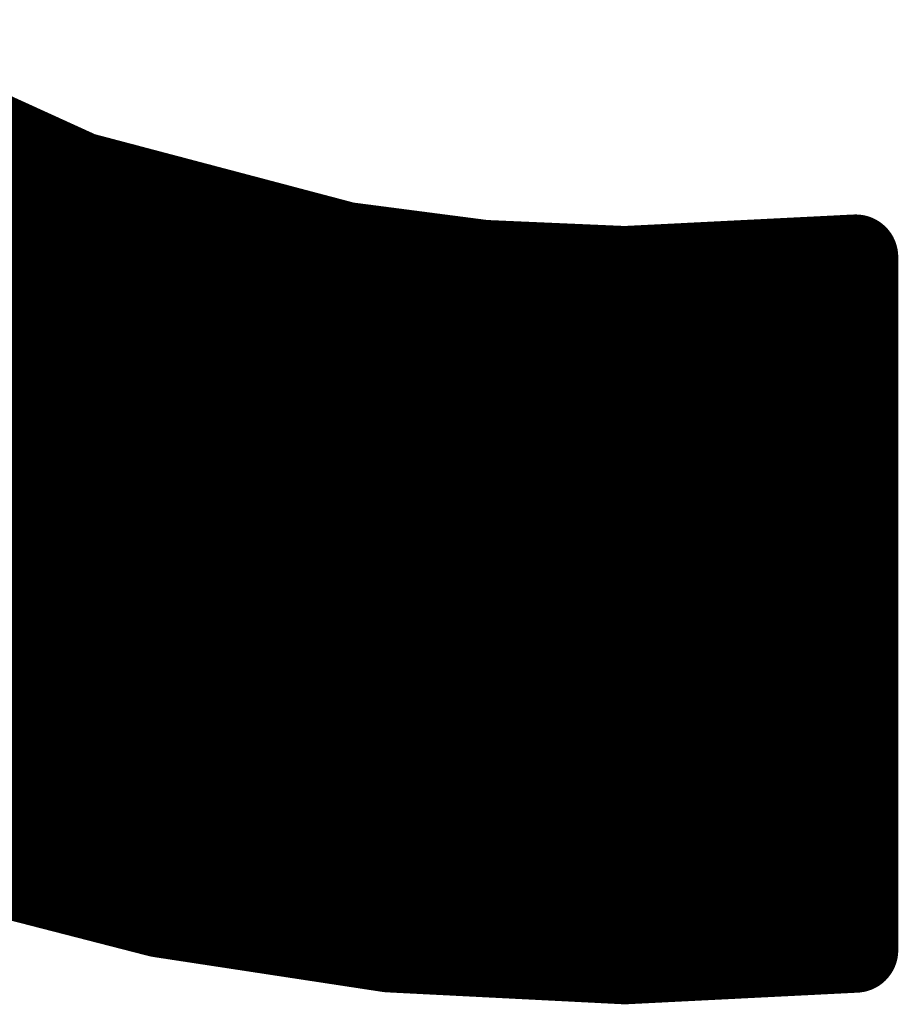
# Model space of a CAD drawing. Extents: x -14 to 157, y -7 to 92.
# Tile 18 of 129: x 59.66 to 60.69, y 28.5 to 29.65. Entities that reach past the tile are written whole.
import ezdxf

# ---------------------------------------------------------------- set-up
doc = ezdxf.new("R2010")
doc.units = 0
doc.layers.add('2D_LINE_126', color=254, linetype='CONTINUOUS')

# ---------------------------------------------------------------- blocks, each defined once
blk = doc.blocks.new('SMOOTH_0$1')
at = {"const_width": 0.05}
blk.add_lwpolyline([(-0.025, 0, 1), (0.025, 0, 1)], format="xyb", close=True, dxfattribs=at)
blk = doc.blocks.new('DRAWING_7')
at = {"layer": '2D_LINE_126', "const_width": 0.1}
for points in [[(6.3878, 1.0548), (6.6767, 0.9232)], [(5.9511, 0.3712), (6.5575, 0.9776)], [(5.9532, 0.3699), (6.5598, 0.9765)], [(5.9553, 0.3686), (6.5621, 0.9754)], [(5.9574, 0.3673), (6.5645, 0.9744)], [(5.9595, 0.366), (6.5668, 0.9733)], [(5.9616, 0.3647), (6.5691, 0.9722)], [(5.9637, 0.3635), (6.5715, 0.9712)], [(5.9659, 0.3622), (6.5738, 0.9701)], [(5.968, 0.3609), (6.5761, 0.9691)], [(5.9701, 0.3596), (6.5785, 0.968)], [(5.9722, 0.3583), (6.5808, 0.9669)], [(5.9743, 0.357), (6.5831, 0.9659)], [(5.9764, 0.3558), (6.5855, 0.9648)], [(5.9785, 0.3545), (6.5878, 0.9637)], [(5.9806, 0.3532), (6.5901, 0.9627)], [(5.9828, 0.3519), (6.5924, 0.9616)], [(5.9849, 0.3506), (6.5948, 0.9606)], [(5.987, 0.3494), (6.5971, 0.9595)], [(5.9891, 0.3481), (6.5994, 0.9584)], [(5.9912, 0.3468), (6.6018, 0.9574)], [(5.9933, 0.3455), (6.6041, 0.9563)], [(5.9954, 0.3442), (6.6064, 0.9552)], [(5.9975, 0.3429), (6.6088, 0.9542)], [(5.9996, 0.3417), (6.6111, 0.9531)], [(6.0018, 0.3404), (6.6134, 0.9521)], [(6.0039, 0.3391), (6.6158, 0.951)], [(6.006, 0.3378), (6.6181, 0.9499)], [(6.0081, 0.3365), (6.6204, 0.9489)], [(6.0102, 0.3352), (6.6228, 0.9478)], [(6.0123, 0.334), (6.6251, 0.9467)], [(6.0144, 0.3327), (6.6274, 0.9457)], [(6.0165, 0.3314), (6.6298, 0.9446)], [(6.0186, 0.3301), (6.6321, 0.9436)], [(6.0208, 0.3288), (6.6344, 0.9425)], [(6.0229, 0.3275), (6.6368, 0.9414)], [(6.0251, 0.3264), (6.6391, 0.9404)], [(6.0274, 0.3253), (6.6414, 0.9393)], [(6.0297, 0.3242), (6.6438, 0.9382)], [(6.032, 0.3231), (6.6461, 0.9372)], [(6.0342, 0.322), (6.6484, 0.9361)], [(6.0365, 0.3208), (6.6507, 0.9351)], [(6.0388, 0.3197), (6.6531, 0.934)], [(6.0411, 0.3186), (6.6554, 0.9329)], [(6.0434, 0.3175), (6.6577, 0.9319)], [(6.0457, 0.3164), (6.6601, 0.9308)], [(6.048, 0.3153), (6.6624, 0.9298)], [(6.0503, 0.3142), (6.6647, 0.9287)], [(6.0526, 0.3131), (6.6671, 0.9276)], [(6.0549, 0.312), (6.6694, 0.9266)], [(6.0572, 0.3109), (6.6717, 0.9255)], [(6.0594, 0.3098), (6.6741, 0.9244)], [(6.0617, 0.3087), (6.6764, 0.9234)], [(6.064, 0.3076), (6.679, 0.9226)], [(6.0663, 0.3065), (6.6817, 0.9219)], [(6.0686, 0.3054), (6.6844, 0.9212)], [(6.0709, 0.3043), (6.6871, 0.9205)], [(6.6767, 0.9232), (6.9876, 0.8411)], [(6.0732, 0.3032), (6.6898, 0.9198)], [(6.0755, 0.3021), (6.6925, 0.9191)], [(6.0778, 0.301), (6.6951, 0.9184)], [(6.0801, 0.2999), (6.6978, 0.9177)], [(6.0823, 0.2988), (6.7005, 0.9169)], [(6.0846, 0.2977), (6.7032, 0.9162)], [(6.0869, 0.2966), (6.7059, 0.9155)], [(6.0892, 0.2955), (6.7086, 0.9148)], [(6.0915, 0.2944), (6.7113, 0.9141)], [(6.0938, 0.2933), (6.7139, 0.9134)], [(6.0961, 0.2922), (6.7166, 0.9127)], [(6.0984, 0.2911), (6.7193, 0.912)], [(6.1007, 0.29), (6.722, 0.9113)], [(6.103, 0.2888), (6.7247, 0.9106)], [(6.1053, 0.2877), (6.7274, 0.9099)], [(6.1075, 0.2866), (6.7301, 0.9091)], [(6.1098, 0.2855), (6.7327, 0.9084)], [(6.1121, 0.2844), (6.7354, 0.9077)], [(6.1144, 0.2833), (6.7381, 0.907)], [(6.1167, 0.2822), (6.7408, 0.9063)], [(6.119, 0.2811), (6.7435, 0.9056)], [(6.1213, 0.28), (6.7462, 0.9049)], [(6.1236, 0.2789), (6.7488, 0.9042)], [(6.1259, 0.2778), (6.7515, 0.9035)], [(6.1282, 0.2767), (6.7542, 0.9028)], [(6.1305, 0.2756), (6.7569, 0.9021)], [(6.1327, 0.2745), (6.7596, 0.9013)], [(6.135, 0.2734), (6.7623, 0.9006)], [(6.1373, 0.2723), (6.765, 0.8999)], [(6.1396, 0.2712), (6.7676, 0.8992)], [(6.1419, 0.2701), (6.7703, 0.8985)], [(6.1442, 0.269), (6.773, 0.8978)], [(6.1465, 0.2679), (6.7757, 0.8971)], [(6.1488, 0.2668), (6.7784, 0.8964)], [(6.1511, 0.2657), (6.7811, 0.8957)], [(6.1534, 0.2646), (6.7838, 0.895)], [(6.1556, 0.2635), (6.7864, 0.8943)], [(6.1579, 0.2624), (6.7891, 0.8935)], [(6.1602, 0.2613), (6.7918, 0.8928)], [(6.1625, 0.2602), (6.7945, 0.8921)], [(6.1648, 0.2591), (6.7972, 0.8914)], [(6.1671, 0.258), (6.7999, 0.8907)], [(6.1694, 0.2568), (6.8025, 0.89)], [(6.1717, 0.2557), (6.8052, 0.8893)], [(6.174, 0.2546), (6.8079, 0.8886)], [(6.1763, 0.2535), (6.8106, 0.8879)], [(6.1786, 0.2524), (6.8133, 0.8872)], [(6.1808, 0.2513), (6.816, 0.8865)], [(6.1831, 0.2502), (6.8187, 0.8857)], [(6.1854, 0.2491), (6.8213, 0.885)], [(6.1877, 0.248), (6.824, 0.8843)], [(6.19, 0.2469), (6.8267, 0.8836)], [(6.1923, 0.2458), (6.8294, 0.8829)], [(6.1946, 0.2447), (6.8321, 0.8822)], [(6.1969, 0.2436), (6.8348, 0.8815)], [(6.1992, 0.2425), (6.8375, 0.8808)], [(6.2015, 0.2414), (6.8401, 0.8801)], [(6.2038, 0.2403), (6.8428, 0.8794)], [(6.206, 0.2392), (6.8455, 0.8787)], [(6.2083, 0.2381), (6.8482, 0.8779)], [(6.2106, 0.237), (6.8509, 0.8772)], [(6.2129, 0.2359), (6.8536, 0.8765)], [(6.2152, 0.2348), (6.8562, 0.8758)], [(6.2175, 0.2337), (6.8589, 0.8751)], [(6.2198, 0.2326), (6.8616, 0.8744)], [(6.2221, 0.2315), (6.8643, 0.8737)], [(6.2244, 0.2304), (6.867, 0.873)], [(6.2267, 0.2293), (6.8697, 0.8723)], [(6.2289, 0.2282), (6.8724, 0.8716)], [(6.2312, 0.2271), (6.875, 0.8709)], [(6.2335, 0.226), (6.8777, 0.8701)], [(6.2358, 0.2248), (6.8804, 0.8694)], [(6.2381, 0.2237), (6.8831, 0.8687)], [(6.2404, 0.2226), (6.8858, 0.868)], [(6.2427, 0.2215), (6.8885, 0.8673)], [(6.245, 0.2204), (6.8912, 0.8666)], [(6.2473, 0.2193), (6.8938, 0.8659)], [(6.2496, 0.2182), (6.8965, 0.8652)], [(6.2519, 0.2171), (6.8992, 0.8645)], [(6.2541, 0.216), (6.9019, 0.8638)], [(6.2564, 0.2149), (6.9046, 0.8631)], [(6.2587, 0.2138), (6.9073, 0.8623)], [(6.2611, 0.2127), (6.9099, 0.8616)], [(6.2635, 0.2118), (6.9126, 0.8609)], [(6.266, 0.2109), (6.9153, 0.8602)], [(6.2685, 0.21), (6.918, 0.8595)], [(6.271, 0.2091), (6.9207, 0.8588)], [(6.2735, 0.2082), (6.9234, 0.8581)], [(6.276, 0.2073), (6.9261, 0.8574)], [(6.2784, 0.2064), (6.9287, 0.8567)], [(6.2809, 0.2055), (6.9314, 0.856)], [(6.2834, 0.2046), (6.9341, 0.8553)], [(6.2859, 0.2037), (6.9368, 0.8545)], [(6.2884, 0.2027), (6.9395, 0.8538)], [(6.2909, 0.2018), (6.9422, 0.8531)], [(6.2934, 0.2009), (6.9448, 0.8524)], [(6.2958, 0.2), (6.9475, 0.8517)], [(6.2983, 0.1991), (6.9502, 0.851)], [(6.3008, 0.1982), (6.9529, 0.8503)], [(6.3033, 0.1973), (6.9556, 0.8496)], [(6.3058, 0.1964), (6.9583, 0.8489)], [(6.3083, 0.1955), (6.961, 0.8482)], [(6.3107, 0.1946), (6.9636, 0.8475)], [(6.3132, 0.1936), (6.9663, 0.8467)], [(6.3157, 0.1927), (6.969, 0.846)], [(6.3182, 0.1918), (6.9717, 0.8453)], [(6.3207, 0.1909), (6.9744, 0.8446)], [(6.3232, 0.19), (6.9771, 0.8439)], [(6.3257, 0.1891), (6.9798, 0.8432)], [(6.3281, 0.1882), (6.9824, 0.8425)], [(6.3306, 0.1873), (6.9851, 0.8418)], [(6.3331, 0.1864), (6.9878, 0.8411)], [(6.3356, 0.1855), (6.9908, 0.8407)], [(6.3381, 0.1846), (6.9938, 0.8403)], [(6.3406, 0.1836), (6.9968, 0.8399)], [(6.343, 0.1827), (6.9998, 0.8395)], [(6.9876, 0.8411), (7.1497, 0.82)], [(6.3455, 0.1818), (7.0028, 0.8391)], [(6.348, 0.1809), (7.0058, 0.8387)], [(6.3505, 0.18), (7.0088, 0.8383)], [(6.353, 0.1791), (7.0118, 0.838)], [(6.3555, 0.1782), (7.0148, 0.8376)], [(6.358, 0.1773), (7.0179, 0.8372)], [(6.3604, 0.1764), (7.0209, 0.8368)], [(6.3629, 0.1755), (7.0239, 0.8364)], [(6.3654, 0.1745), (7.0269, 0.836)], [(6.3679, 0.1736), (7.0299, 0.8356)], [(6.3704, 0.1727), (7.0329, 0.8352)], [(6.3729, 0.1718), (7.0359, 0.8348)], [(6.3754, 0.1709), (7.0389, 0.8344)], [(6.3778, 0.17), (7.0419, 0.834)], [(6.3803, 0.1691), (7.0449, 0.8336)], [(6.3828, 0.1682), (7.0479, 0.8333)], [(6.3853, 0.1673), (7.0509, 0.8329)], [(6.3878, 0.1664), (7.0539, 0.8325)], [(6.3903, 0.1655), (7.0569, 0.8321)], [(6.3927, 0.1645), (7.0599, 0.8317)], [(6.3952, 0.1636), (7.0629, 0.8313)], [(6.3977, 0.1627), (7.0659, 0.8309)], [(6.4002, 0.1618), (7.0689, 0.8305)], [(6.4027, 0.1609), (7.0719, 0.8301)], [(6.4052, 0.16), (7.0749, 0.8297)], [(6.4077, 0.1591), (7.0779, 0.8293)], [(6.4101, 0.1582), (7.0809, 0.8289)], [(6.4126, 0.1573), (7.0839, 0.8285)], [(6.4151, 0.1564), (7.0869, 0.8282)], [(6.4176, 0.1555), (7.0899, 0.8278)], [(6.4201, 0.1545), (7.0929, 0.8274)], [(6.4226, 0.1536), (7.0959, 0.827)], [(6.425, 0.1527), (7.0989, 0.8266)], [(6.4275, 0.1518), (7.1019, 0.8262)], [(6.43, 0.1509), (7.1049, 0.8258)], [(6.4325, 0.15), (7.1079, 0.8254)], [(6.435, 0.1491), (7.1109, 0.825)], [(6.4375, 0.1482), (7.1139, 0.8246)], [(6.44, 0.1473), (7.1169, 0.8242)], [(6.4424, 0.1464), (7.1199, 0.8238)], [(6.4449, 0.1454), (7.1229, 0.8235)], [(6.4474, 0.1445), (7.1259, 0.8231)], [(6.4499, 0.1436), (7.1289, 0.8227)], [(6.4524, 0.1427), (7.1319, 0.8223)], [(6.4549, 0.1418), (7.1349, 0.8219)], [(6.4573, 0.1409), (7.1379, 0.8215)], [(6.4598, 0.14), (7.1409, 0.8211)], [(6.4623, 0.1391), (7.1439, 0.8207)], [(6.4648, 0.1382), (7.1469, 0.8203)], [(6.4673, 0.1373), (7.15, 0.82)], [(6.4698, 0.1364), (7.1532, 0.8198)], [(6.4723, 0.1354), (7.1565, 0.8197)], [(6.4747, 0.1345), (7.1597, 0.8195)], [(6.4772, 0.1336), (7.163, 0.8194)], [(6.4797, 0.1327), (7.1662, 0.8192)], [(6.4822, 0.1318), (7.1695, 0.8191)], [(6.4847, 0.1309), (7.1727, 0.819)], [(6.4872, 0.13), (7.176, 0.8188)], [(6.4896, 0.1291), (7.1792, 0.8187)], [(6.4921, 0.1282), (7.1825, 0.8185)], [(6.4946, 0.1273), (7.1858, 0.8184)], [(6.4971, 0.1264), (7.189, 0.8183)], [(6.4996, 0.1254), (7.1923, 0.8181)], [(6.5021, 0.1245), (7.1955, 0.818)], [(6.5046, 0.1236), (7.1988, 0.8178)], [(6.507, 0.1227), (7.202, 0.8177)], [(6.5095, 0.1218), (7.2053, 0.8176)], [(6.5122, 0.1211), (7.2085, 0.8174)], [(6.5149, 0.1204), (7.2118, 0.8173)], [(6.5176, 0.1197), (7.215, 0.8171)], [(6.5203, 0.119), (7.2183, 0.817)], [(6.523, 0.1183), (7.2215, 0.8169)], [(6.5257, 0.1176), (7.2248, 0.8167)], [(6.5284, 0.1169), (7.228, 0.8166)], [(6.5311, 0.1163), (7.2313, 0.8164)], [(6.5338, 0.1156), (7.2346, 0.8163)], [(6.5365, 0.1149), (7.2378, 0.8161)], [(6.6526, 0.085), (7.3838, 0.8162)], [(6.6553, 0.0843), (7.3874, 0.8164)], [(6.658, 0.0836), (7.391, 0.8166)], [(6.6607, 0.0829), (7.3946, 0.8168)], [(6.6634, 0.0822), (7.3981, 0.817)], [(6.6661, 0.0815), (7.4017, 0.8171)], [(6.6688, 0.0808), (7.4053, 0.8173)], [(6.6715, 0.0802), (7.4089, 0.8175)], [(6.6742, 0.0795), (7.4124, 0.8177)], [(6.6769, 0.0788), (7.416, 0.8179)], [(6.6796, 0.0781), (7.4196, 0.818)], [(6.6823, 0.0774), (7.4232, 0.8182)], [(6.685, 0.0767), (7.4267, 0.8184)], [(6.6877, 0.076), (7.4303, 0.8186)], [(6.6904, 0.0753), (7.4339, 0.8187)], [(6.6931, 0.0746), (7.4374, 0.8189)], [(6.6958, 0.0739), (7.441, 0.8191)], [(6.6985, 0.0732), (7.4446, 0.8193)], [(6.7012, 0.0725), (7.4482, 0.8195)], [(6.7039, 0.0718), (7.4517, 0.8196)], [(6.7066, 0.0711), (7.4553, 0.8198)], [(6.7093, 0.0704), (7.4589, 0.82)], [(6.712, 0.0697), (7.4625, 0.8202)], [(6.7147, 0.069), (7.466, 0.8204)], [(6.7174, 0.0684), (7.4696, 0.8205)], [(6.7201, 0.0677), (7.4732, 0.8207)], [(6.7228, 0.067), (7.4768, 0.8209)], [(6.7255, 0.0663), (7.4803, 0.8211)], [(6.7282, 0.0656), (7.4839, 0.8213)], [(6.7309, 0.0649), (7.4875, 0.8214)], [(6.7336, 0.0642), (7.491, 0.8216)], [(6.7363, 0.0635), (7.4946, 0.8218)], [(6.739, 0.0628), (7.4982, 0.822)], [(6.7417, 0.0621), (7.5018, 0.8222)], [(6.7444, 0.0614), (7.5053, 0.8223)], [(6.7471, 0.0607), (7.5089, 0.8225)], [(6.7498, 0.06), (7.5125, 0.8227)], [(6.7525, 0.0593), (7.5161, 0.8229)], [(6.7552, 0.0586), (7.5196, 0.823)], [(6.7579, 0.0579), (7.5232, 0.8232)], [(6.7606, 0.0572), (7.5268, 0.8234)], [(6.7633, 0.0565), (7.5304, 0.8236)], [(6.766, 0.0559), (7.5339, 0.8238)], [(6.7687, 0.0552), (7.5375, 0.8239)], [(6.7716, 0.0547), (7.5411, 0.8241)], [(6.7746, 0.0542), (7.5446, 0.8243)], [(6.7775, 0.0538), (7.5482, 0.8245)], [(6.7805, 0.0533), (7.5518, 0.8247)], [(6.7834, 0.0529), (7.5554, 0.8248)], [(6.7863, 0.0524), (7.5589, 0.825)], [(6.7893, 0.052), (7.5625, 0.8252)], [(6.7922, 0.0515), (7.5661, 0.8254)], [(6.7952, 0.0511), (7.5697, 0.8256)], [(6.7981, 0.0506), (7.5732, 0.8257)], [(6.8011, 0.0502), (7.5768, 0.8259)], [(6.804, 0.0497), (7.5804, 0.8261)], [(6.807, 0.0493), (7.584, 0.8263)], [(6.8099, 0.0488), (7.5861, 0.8251)], [(6.8128, 0.0484), (7.5861, 0.8217)], [(6.8158, 0.0479), (7.5861, 0.8183)], [(7.1497, 0.82), (7.3152, 0.8128)], [(7.3152, 0.8128), (7.5861, 0.8264)], [(7.5861, 0.8264), (7.5861, 0.0136)], [(6.5392, 0.1142), (7.2411, 0.816)], [(6.5419, 0.1135), (7.2443, 0.8159)], [(6.5446, 0.1128), (7.2476, 0.8157)], [(6.5473, 0.1121), (7.2508, 0.8156)], [(6.55, 0.1114), (7.2541, 0.8154)], [(6.5527, 0.1107), (7.2573, 0.8153)], [(6.5554, 0.11), (7.2606, 0.8152)], [(6.5581, 0.1093), (7.2638, 0.815)], [(6.5608, 0.1086), (7.2671, 0.8149)], [(6.5635, 0.1079), (7.2703, 0.8147)], [(6.5662, 0.1072), (7.2736, 0.8146)], [(6.5689, 0.1065), (7.2768, 0.8145)], [(6.5716, 0.1058), (7.2801, 0.8143)], [(6.5743, 0.1051), (7.2834, 0.8142)], [(6.577, 0.1044), (7.2866, 0.814)], [(6.5797, 0.1038), (7.2899, 0.8139)], [(6.5824, 0.1031), (7.2931, 0.8138)], [(6.5851, 0.1024), (7.2964, 0.8136)], [(6.5878, 0.1017), (7.2996, 0.8135)], [(6.5905, 0.101), (7.3029, 0.8133)], [(6.5932, 0.1003), (7.3061, 0.8132)], [(6.5959, 0.0996), (7.3094, 0.8131)], [(6.5986, 0.0989), (7.3126, 0.8129)], [(6.6013, 0.0982), (7.316, 0.8128)], [(6.604, 0.0975), (7.3195, 0.813)], [(6.6067, 0.0968), (7.3231, 0.8132)], [(6.6094, 0.0961), (7.3267, 0.8134)], [(6.6121, 0.0954), (7.3303, 0.8136)], [(6.6148, 0.0947), (7.3338, 0.8137)], [(6.6175, 0.094), (7.3374, 0.8139)], [(6.6202, 0.0933), (7.341, 0.8141)], [(6.6229, 0.0926), (7.3445, 0.8143)], [(6.6256, 0.092), (7.3481, 0.8144)], [(6.6283, 0.0913), (7.3517, 0.8146)], [(6.631, 0.0906), (7.3553, 0.8148)], [(6.6337, 0.0899), (7.3588, 0.815)], [(6.6364, 0.0892), (7.3624, 0.8152)], [(6.6391, 0.0885), (7.366, 0.8153)], [(6.6418, 0.0878), (7.3696, 0.8155)], [(6.6445, 0.0871), (7.3731, 0.8157)], [(6.6472, 0.0864), (7.3767, 0.8159)], [(6.6499, 0.0857), (7.3803, 0.8161)], [(6.8187, 0.0475), (7.5861, 0.8149)], [(6.8217, 0.047), (7.5861, 0.8115)], [(6.8246, 0.0466), (7.5861, 0.8081)], [(6.8276, 0.0461), (7.5861, 0.8047)], [(6.8305, 0.0457), (7.5861, 0.8013)], [(6.8335, 0.0452), (7.5861, 0.7979)], [(6.8364, 0.0448), (7.5861, 0.7945)], [(6.8393, 0.0443), (7.5861, 0.7911)], [(6.8423, 0.0439), (7.5861, 0.7877)], [(6.8452, 0.0434), (7.5861, 0.7843)], [(6.8482, 0.043), (7.5861, 0.7809)], [(6.8511, 0.0425), (7.5861, 0.7775)], [(6.8541, 0.0421), (7.5861, 0.7741)], [(6.857, 0.0416), (7.5861, 0.7708)], [(6.86, 0.0412), (7.5861, 0.7674)], [(6.8629, 0.0407), (7.5861, 0.764)], [(6.8658, 0.0403), (7.5861, 0.7606)], [(6.8688, 0.0398), (7.5861, 0.7572)], [(6.8717, 0.0394), (7.5861, 0.7538)], [(6.8747, 0.0389), (7.5861, 0.7504)], [(6.8776, 0.0385), (7.5861, 0.747)], [(6.8806, 0.038), (7.5861, 0.7436)], [(6.8835, 0.0376), (7.5861, 0.7402)], [(6.8865, 0.0371), (7.5861, 0.7368)], [(6.8894, 0.0367), (7.5861, 0.7334)], [(6.8924, 0.0362), (7.5861, 0.73)], [(6.8953, 0.0358), (7.5861, 0.7266)], [(6.8982, 0.0353), (7.5861, 0.7232)], [(6.9012, 0.0349), (7.5861, 0.7198)], [(6.9041, 0.0344), (7.5861, 0.7164)], [(6.9071, 0.034), (7.5861, 0.7131)], [(6.91, 0.0335), (7.5861, 0.7097)], [(6.913, 0.0331), (7.5861, 0.7063)], [(6.9159, 0.0326), (7.5861, 0.7029)], [(6.9189, 0.0322), (7.5861, 0.6995)], [(6.9218, 0.0318), (7.5861, 0.6961)], [(6.9247, 0.0313), (7.5861, 0.6927)], [(6.9277, 0.0309), (7.5861, 0.6893)], [(6.9306, 0.0304), (7.5861, 0.6859)], [(6.9336, 0.03), (7.5861, 0.6825)], [(6.9365, 0.0295), (7.5861, 0.6791)], [(6.9395, 0.0291), (7.5861, 0.6757)], [(6.9424, 0.0286), (7.5861, 0.6723)], [(6.9454, 0.0282), (7.5861, 0.6689)], [(6.9483, 0.0277), (7.5861, 0.6655)], [(6.9512, 0.0273), (7.5861, 0.6621)], [(6.9542, 0.0268), (7.5861, 0.6587)], [(6.9571, 0.0264), (7.5861, 0.6554)], [(6.9601, 0.0259), (7.5861, 0.652)], [(6.963, 0.0255), (7.5861, 0.6486)], [(6.966, 0.025), (7.5861, 0.6452)], [(6.9689, 0.0246), (7.5861, 0.6418)], [(6.9719, 0.0241), (7.5861, 0.6384)], [(6.9748, 0.0237), (7.5861, 0.635)], [(6.9777, 0.0232), (7.5861, 0.6316)], [(6.9807, 0.0228), (7.5861, 0.6282)], [(6.9836, 0.0223), (7.5861, 0.6248)], [(6.9866, 0.0219), (7.5861, 0.6214)], [(6.9895, 0.0214), (7.5861, 0.618)], [(6.9925, 0.021), (7.5861, 0.6146)], [(6.9954, 0.0205), (7.5861, 0.6112)], [(6.9984, 0.0201), (7.5861, 0.6078)], [(7.0013, 0.0196), (7.5861, 0.6044)], [(7.0042, 0.0192), (7.5861, 0.601)], [(7.0072, 0.0187), (7.5861, 0.5977)], [(7.0101, 0.0183), (7.5861, 0.5943)], [(7.0131, 0.0178), (7.5861, 0.5909)], [(7.016, 0.0174), (7.5861, 0.5875)], [(7.019, 0.0169), (7.5861, 0.5841)], [(7.0219, 0.0165), (7.5861, 0.5807)], [(7.0249, 0.016), (7.5861, 0.5773)], [(7.0278, 0.0156), (7.5861, 0.5739)], [(7.0308, 0.0151), (7.5861, 0.5705)], [(7.0337, 0.0147), (7.5861, 0.5671)], [(7.0366, 0.0142), (7.5861, 0.5637)], [(7.0397, 0.0139), (7.5861, 0.5603)], [(7.043, 0.0137), (7.5861, 0.5569)], [(7.0462, 0.0136), (7.5861, 0.5535)], [(7.0494, 0.0134), (7.5861, 0.5501)], [(7.0526, 0.0133), (7.5861, 0.5467)], [(7.0559, 0.0131), (7.5861, 0.5433)], [(7.0591, 0.0129), (7.5861, 0.54)], [(7.0623, 0.0128), (7.5861, 0.5366)], [(7.0656, 0.0126), (7.5861, 0.5332)], [(7.0688, 0.0124), (7.5861, 0.5298)], [(7.072, 0.0123), (7.5861, 0.5264)], [(7.0753, 0.0121), (7.5861, 0.523)], [(7.0785, 0.012), (7.5861, 0.5196)], [(7.0817, 0.0118), (7.5861, 0.5162)], [(7.085, 0.0116), (7.5861, 0.5128)], [(7.0882, 0.0115), (7.5861, 0.5094)], [(7.0914, 0.0113), (7.5861, 0.506)], [(7.0946, 0.0111), (7.5861, 0.5026)], [(7.0979, 0.011), (7.5861, 0.4992)], [(7.1011, 0.0108), (7.5861, 0.4958)], [(7.1043, 0.0106), (7.5861, 0.4924)], [(7.1076, 0.0105), (7.5861, 0.489)], [(7.1108, 0.0103), (7.5861, 0.4856)], [(7.114, 0.0102), (7.5861, 0.4823)], [(7.1173, 0.01), (7.5861, 0.4789)], [(7.1205, 0.0098), (7.5861, 0.4755)], [(7.1237, 0.0097), (7.5861, 0.4721)], [(7.127, 0.0095), (7.5861, 0.4687)], [(7.1302, 0.0093), (7.5861, 0.4653)], [(7.1334, 0.0092), (7.5861, 0.4619)], [(7.1367, 0.009), (7.5861, 0.4585)], [(7.1399, 0.0089), (7.5861, 0.4551)], [(7.1431, 0.0087), (7.5861, 0.4517)], [(7.1463, 0.0085), (7.5861, 0.4483)], [(7.1496, 0.0084), (7.5861, 0.4449)], [(7.1528, 0.0082), (7.5861, 0.4415)], [(7.156, 0.008), (7.5861, 0.4381)], [(7.1593, 0.0079), (7.5861, 0.4347)], [(7.1625, 0.0077), (7.5861, 0.4313)], [(7.1657, 0.0075), (7.5861, 0.4279)], [(7.169, 0.0074), (7.5861, 0.4246)], [(7.1722, 0.0072), (7.5861, 0.4212)], [(7.1754, 0.0071), (7.5861, 0.4178)], [(7.1787, 0.0069), (7.5861, 0.4144)], [(7.1819, 0.0067), (7.5861, 0.411)], [(7.1851, 0.0066), (7.5861, 0.4076)], [(7.1883, 0.0064), (7.5861, 0.4042)], [(7.1916, 0.0062), (7.5861, 0.4008)], [(7.1948, 0.0061), (7.5861, 0.3974)], [(7.198, 0.0059), (7.5861, 0.394)], [(7.2013, 0.0058), (7.5861, 0.3906)], [(7.2045, 0.0056), (7.5861, 0.3872)], [(7.2077, 0.0054), (7.5861, 0.3838)], [(7.211, 0.0053), (7.5861, 0.3804)], [(7.2142, 0.0051), (7.5861, 0.377)], [(7.2174, 0.0049), (7.5861, 0.3736)], [(7.2207, 0.0048), (7.5861, 0.3702)], [(7.2239, 0.0046), (7.5861, 0.3669)], [(7.2271, 0.0044), (7.5861, 0.3635)], [(7.2304, 0.0043), (7.5861, 0.3601)], [(7.2336, 0.0041), (7.5861, 0.3567)], [(7.2368, 0.004), (7.5861, 0.3533)], [(7.24, 0.0038), (7.5861, 0.3499)], [(7.2433, 0.0036), (7.5861, 0.3465)], [(7.2465, 0.0035), (7.5861, 0.3431)], [(7.2497, 0.0033), (7.5861, 0.3397)], [(7.253, 0.0031), (7.5861, 0.3363)], [(7.2562, 0.003), (7.5861, 0.3329)], [(7.2594, 0.0028), (7.5861, 0.3295)], [(7.2627, 0.0027), (7.5861, 0.3261)], [(7.2659, 0.0025), (7.5861, 0.3227)], [(7.2691, 0.0023), (7.5861, 0.3193)], [(7.2724, 0.0022), (7.5861, 0.3159)], [(7.2756, 0.002), (7.5861, 0.3125)], [(7.2788, 0.0018), (7.5861, 0.3092)], [(7.282, 0.0017), (7.5861, 0.3058)], [(7.2853, 0.0015), (7.5861, 0.3024)], [(7.2885, 0.0013), (7.5861, 0.299)], [(7.2917, 0.0012), (7.5861, 0.2956)], [(7.295, 0.001), (7.5861, 0.2922)], [(7.2982, 0.0009), (7.5861, 0.2888)], [(7.3014, 0.0007), (7.5861, 0.2854)], [(7.3047, 0.0005), (7.5861, 0.282)], [(7.3079, 0.0004), (7.5861, 0.2786)], [(7.3111, 0.0002), (7.5861, 0.2752)], [(7.3144, 0), (7.5861, 0.2718)], [(7.3178, 0.0001), (7.5861, 0.2684)], [(7.3214, 0.0003), (7.5861, 0.265)], [(7.325, 0.0005), (7.5861, 0.2616)], [(7.3286, 0.0007), (7.5861, 0.2582)], [(7.3321, 0.0008), (7.5861, 0.2548)], [(7.3357, 0.001), (7.5861, 0.2515)], [(7.3393, 0.0012), (7.5861, 0.2481)], [(7.3429, 0.0014), (7.5861, 0.2447)], [(7.3464, 0.0016), (7.5861, 0.2413)], [(7.35, 0.0017), (7.5861, 0.2379)], [(7.3536, 0.0019), (7.5861, 0.2345)], [(7.3571, 0.0021), (7.5861, 0.2311)], [(7.3607, 0.0023), (7.5861, 0.2277)], [(7.3643, 0.0025), (7.5861, 0.2243)], [(7.3679, 0.0026), (7.5861, 0.2209)], [(7.3714, 0.0028), (7.5861, 0.2175)], [(7.375, 0.003), (7.5861, 0.2141)], [(7.3786, 0.0032), (7.5861, 0.2107)], [(7.3822, 0.0034), (7.5861, 0.2073)], [(7.3857, 0.0035), (7.5861, 0.2039)], [(7.3893, 0.0037), (7.5861, 0.2005)], [(7.3929, 0.0039), (7.5861, 0.1971)], [(7.3965, 0.0041), (7.5861, 0.1938)], [(7.4, 0.0043), (7.5861, 0.1904)], [(7.4036, 0.0044), (7.5861, 0.187)], [(7.4072, 0.0046), (7.5861, 0.1836)], [(7.4107, 0.0048), (7.5861, 0.1802)], [(7.4143, 0.005), (7.5861, 0.1768)], [(7.4179, 0.0051), (7.5861, 0.1734)], [(7.4215, 0.0053), (7.5861, 0.17)], [(7.425, 0.0055), (7.5861, 0.1666)], [(7.4286, 0.0057), (7.5861, 0.1632)], [(7.4322, 0.0059), (7.5861, 0.1598)], [(7.4358, 0.006), (7.5861, 0.1564)], [(7.4393, 0.0062), (7.5861, 0.153)], [(7.4429, 0.0064), (7.5861, 0.1496)], [(7.4465, 0.0066), (7.5861, 0.1462)], [(7.45, 0.0068), (7.5861, 0.1428)], [(7.4536, 0.0069), (7.5861, 0.1394)], [(7.4572, 0.0071), (7.5861, 0.1361)], [(7.4608, 0.0073), (7.5861, 0.1327)], [(7.4643, 0.0075), (7.5861, 0.1293)], [(7.4679, 0.0077), (7.5861, 0.1259)], [(6.7692, 0.055), (6.5095, 0.1218)], [(7.4715, 0.0078), (7.5861, 0.1225)], [(7.4751, 0.008), (7.5861, 0.1191)], [(7.4786, 0.0082), (7.5861, 0.1157)], [(7.4822, 0.0084), (7.5861, 0.1123)], [(7.4858, 0.0086), (7.5861, 0.1089)], [(7.4894, 0.0087), (7.5861, 0.1055)], [(7.4929, 0.0089), (7.5861, 0.1021)], [(7.4965, 0.0091), (7.5861, 0.0987)], [(7.5001, 0.0093), (7.5861, 0.0953)], [(7.5036, 0.0094), (7.5861, 0.0919)], [(7.5072, 0.0096), (7.5861, 0.0885)], [(7.5108, 0.0098), (7.5861, 0.0851)], [(7.5144, 0.01), (7.5861, 0.0817)], [(7.5179, 0.0102), (7.5861, 0.0784)], [(7.5215, 0.0103), (7.5861, 0.075)], [(7.5251, 0.0105), (7.5861, 0.0716)], [(7.5287, 0.0107), (7.5861, 0.0682)], [(7.0382, 0.014), (6.7692, 0.055)], [(7.5322, 0.0109), (7.5861, 0.0648)], [(7.5358, 0.0111), (7.5861, 0.0614)], [(7.5394, 0.0112), (7.5861, 0.058)], [(7.543, 0.0114), (7.5861, 0.0546)], [(7.5465, 0.0116), (7.5861, 0.0512)], [(7.5501, 0.0118), (7.5861, 0.0478)], [(7.5537, 0.012), (7.5861, 0.0444)], [(7.5572, 0.0121), (7.5861, 0.041)], [(7.5608, 0.0123), (7.5861, 0.0376)], [(7.5644, 0.0125), (7.5861, 0.0342)], [(7.568, 0.0127), (7.5861, 0.0308)], [(7.5715, 0.0128), (7.5861, 0.0274)], [(7.5751, 0.013), (7.5861, 0.024)], [(7.5787, 0.0132), (7.5861, 0.0207)], [(7.3152, 0), (7.0382, 0.014)], [(7.5861, 0.0136), (7.3152, 0)], [(7.5823, 0.0134), (7.5861, 0.0173)], [(7.5858, 0.0136), (7.5861, 0.0139)]]:
    blk.add_lwpolyline(points, dxfattribs=at)
at = {"layer": '2D_LINE_126'}
for p in [(6.5575, 0.9776), (6.5598, 0.9765), (6.5621, 0.9754), (6.5645, 0.9744), (6.5668, 0.9733), (6.5691, 0.9722), (6.5715, 0.9712), (6.5738, 0.9701), (6.5761, 0.9691), (6.5785, 0.968), (6.5808, 0.9669), (6.5831, 0.9659), (6.5855, 0.9648), (6.5878, 0.9637), (6.5901, 0.9627), (6.5924, 0.9616), (6.5948, 0.9606), (6.5971, 0.9595), (6.5994, 0.9584), (6.6018, 0.9574), (6.6041, 0.9563), (6.6064, 0.9552), (6.6088, 0.9542), (6.6111, 0.9531), (6.6134, 0.9521), (6.6158, 0.951), (6.6181, 0.9499), (6.6204, 0.9489), (6.6228, 0.9478), (6.6251, 0.9467), (6.6274, 0.9457), (6.6298, 0.9446), (6.6321, 0.9436), (6.6344, 0.9425), (6.6368, 0.9414), (6.6391, 0.9404), (6.6414, 0.9393), (6.6438, 0.9382), (6.6461, 0.9372), (6.6484, 0.9361), (6.6507, 0.9351), (6.6531, 0.934), (6.6554, 0.9329), (6.6577, 0.9319), (6.6601, 0.9308), (6.6624, 0.9298), (6.6647, 0.9287), (6.6671, 0.9276), (6.6694, 0.9266), (6.6717, 0.9255), (6.6741, 0.9244), (6.6764, 0.9234), (6.6767, 0.9232), (6.6767, 0.9232), (6.679, 0.9226), (6.6817, 0.9219), (6.6844, 0.9212), (6.6871, 0.9205), (6.6898, 0.9198), (6.6925, 0.9191), (6.6951, 0.9184), (6.6978, 0.9177), (6.7005, 0.9169), (6.7032, 0.9162), (6.7059, 0.9155), (6.7086, 0.9148), (6.7113, 0.9141), (6.7139, 0.9134), (6.7166, 0.9127), (6.7193, 0.912), (6.722, 0.9113), (6.7247, 0.9106), (6.7274, 0.9099), (6.7301, 0.9091), (6.7327, 0.9084), (6.7354, 0.9077), (6.7381, 0.907), (6.7408, 0.9063), (6.7435, 0.9056), (6.7462, 0.9049), (6.7488, 0.9042), (6.7515, 0.9035), (6.7542, 0.9028), (6.7569, 0.9021), (6.7596, 0.9013), (6.7623, 0.9006), (6.765, 0.8999), (6.7676, 0.8992), (6.7703, 0.8985), (6.773, 0.8978), (6.7757, 0.8971), (6.7784, 0.8964), (6.7811, 0.8957), (6.7838, 0.895), (6.7864, 0.8943), (6.7891, 0.8935), (6.7918, 0.8928), (6.7945, 0.8921), (6.7972, 0.8914), (6.7999, 0.8907), (6.8025, 0.89), (6.8052, 0.8893), (6.8079, 0.8886), (6.8106, 0.8879), (6.8133, 0.8872), (6.816, 0.8865), (6.8187, 0.8857), (6.8213, 0.885), (6.824, 0.8843), (6.8267, 0.8836), (6.8294, 0.8829), (6.8321, 0.8822), (6.8348, 0.8815), (6.8375, 0.8808), (6.8401, 0.8801), (6.8428, 0.8794), (6.8455, 0.8787), (6.8482, 0.8779), (6.8509, 0.8772), (6.8536, 0.8765), (6.8562, 0.8758), (6.8589, 0.8751), (6.8616, 0.8744), (6.8643, 0.8737), (6.867, 0.873), (6.8697, 0.8723), (6.8724, 0.8716), (6.875, 0.8709), (6.8777, 0.8701), (6.8804, 0.8694), (6.8831, 0.8687), (6.8858, 0.868), (6.8885, 0.8673), (6.8912, 0.8666), (6.8938, 0.8659), (6.8965, 0.8652), (6.8992, 0.8645), (6.9019, 0.8638), (6.9046, 0.8631), (6.9073, 0.8623), (6.9099, 0.8616), (6.9126, 0.8609), (6.9153, 0.8602), (6.918, 0.8595), (6.9207, 0.8588), (6.9234, 0.8581), (6.9261, 0.8574), (6.9287, 0.8567), (6.9314, 0.856), (6.9341, 0.8553), (6.9368, 0.8545), (6.9395, 0.8538), (6.9422, 0.8531), (6.9448, 0.8524), (6.9475, 0.8517), (6.9502, 0.851), (6.9529, 0.8503), (6.9556, 0.8496), (6.9583, 0.8489), (6.961, 0.8482), (6.9636, 0.8475), (6.9663, 0.8467), (6.969, 0.846), (6.9717, 0.8453), (6.9744, 0.8446), (6.9771, 0.8439), (6.9798, 0.8432), (6.9824, 0.8425), (6.9851, 0.8418), (6.9876, 0.8411), (6.9876, 0.8411), (6.9878, 0.8411), (6.9908, 0.8407), (6.9938, 0.8403), (6.9968, 0.8399), (6.9998, 0.8395), (7.0028, 0.8391), (7.0058, 0.8387), (7.0088, 0.8383), (7.0118, 0.838), (7.0148, 0.8376), (7.0179, 0.8372), (7.0209, 0.8368), (7.0239, 0.8364), (7.0269, 0.836), (7.0299, 0.8356), (7.0329, 0.8352), (7.0359, 0.8348), (7.0389, 0.8344), (7.0419, 0.834), (7.0449, 0.8336), (7.0479, 0.8333), (7.0509, 0.8329), (7.0539, 0.8325), (7.0569, 0.8321), (7.0599, 0.8317), (7.0629, 0.8313), (7.0659, 0.8309), (7.0689, 0.8305), (7.0719, 0.8301), (7.0749, 0.8297), (7.0779, 0.8293), (7.0809, 0.8289), (7.0839, 0.8285), (7.0869, 0.8282), (7.0899, 0.8278), (7.0929, 0.8274), (7.0959, 0.827), (7.0989, 0.8266), (7.1019, 0.8262), (7.1049, 0.8258), (7.1079, 0.8254), (7.1109, 0.825), (7.1139, 0.8246), (7.1169, 0.8242), (7.1199, 0.8238), (7.1229, 0.8235), (7.1259, 0.8231), (7.1289, 0.8227), (7.1319, 0.8223), (7.1349, 0.8219), (7.1379, 0.8215), (7.1409, 0.8211), (7.1439, 0.8207), (7.1469, 0.8203), (7.1497, 0.82), (7.1497, 0.82), (7.15, 0.82), (7.1532, 0.8198), (7.1565, 0.8197), (7.1597, 0.8195), (7.163, 0.8194), (7.1662, 0.8192), (7.1695, 0.8191), (7.1727, 0.819), (7.176, 0.8188), (7.1792, 0.8187), (7.1825, 0.8185), (7.1858, 0.8184), (7.189, 0.8183), (7.1923, 0.8181), (7.1955, 0.818), (7.1988, 0.8178), (7.202, 0.8177), (7.2053, 0.8176), (7.2085, 0.8174), (7.2118, 0.8173), (7.215, 0.8171), (7.2183, 0.817), (7.2215, 0.8169), (7.2248, 0.8167), (7.228, 0.8166), (7.2313, 0.8164), (7.2346, 0.8163), (7.2378, 0.8161), (7.3838, 0.8162), (7.3874, 0.8164), (7.391, 0.8166), (7.3946, 0.8168), (7.3981, 0.817), (7.4017, 0.8171), (7.4053, 0.8173), (7.4089, 0.8175), (7.4124, 0.8177), (7.416, 0.8179), (7.4196, 0.818), (7.4232, 0.8182), (7.4267, 0.8184), (7.4303, 0.8186), (7.4339, 0.8187), (7.4374, 0.8189), (7.441, 0.8191), (7.4446, 0.8193), (7.4482, 0.8195), (7.4517, 0.8196), (7.4553, 0.8198), (7.4589, 0.82), (7.4625, 0.8202), (7.466, 0.8204), (7.4696, 0.8205), (7.4732, 0.8207), (7.4768, 0.8209), (7.4803, 0.8211), (7.4839, 0.8213), (7.4875, 0.8214), (7.491, 0.8216), (7.4946, 0.8218), (7.4982, 0.822), (7.5018, 0.8222), (7.5053, 0.8223), (7.5089, 0.8225), (7.5125, 0.8227), (7.5161, 0.8229), (7.5196, 0.823), (7.5232, 0.8232), (7.5268, 0.8234), (7.5304, 0.8236), (7.5339, 0.8238), (7.5375, 0.8239), (7.5411, 0.8241), (7.5446, 0.8243), (7.5482, 0.8245), (7.5518, 0.8247), (7.5554, 0.8248), (7.5589, 0.825), (7.5625, 0.8252), (7.5661, 0.8254), (7.5697, 0.8256), (7.5732, 0.8257), (7.5768, 0.8259), (7.5804, 0.8261), (7.584, 0.8263), (7.5861, 0.8264), (7.5861, 0.8264), (7.5861, 0.8251), (7.5861, 0.8217), (7.5861, 0.8183), (7.2411, 0.816), (7.2443, 0.8159), (7.2476, 0.8157), (7.2508, 0.8156), (7.2541, 0.8154), (7.2573, 0.8153), (7.2606, 0.8152), (7.2638, 0.815), (7.2671, 0.8149), (7.2703, 0.8147), (7.2736, 0.8146), (7.2768, 0.8145), (7.2801, 0.8143), (7.2834, 0.8142), (7.2866, 0.814), (7.2899, 0.8139), (7.2931, 0.8138), (7.2964, 0.8136), (7.2996, 0.8135), (7.3029, 0.8133), (7.3061, 0.8132), (7.3094, 0.8131), (7.3126, 0.8129), (7.3152, 0.8128), (7.3152, 0.8128), (7.316, 0.8128), (7.3195, 0.813), (7.3231, 0.8132), (7.3267, 0.8134), (7.3303, 0.8136), (7.3338, 0.8137), (7.3374, 0.8139), (7.341, 0.8141), (7.3445, 0.8143), (7.3481, 0.8144), (7.3517, 0.8146), (7.3553, 0.8148), (7.3588, 0.815), (7.3624, 0.8152), (7.366, 0.8153), (7.3696, 0.8155), (7.3731, 0.8157), (7.3767, 0.8159), (7.3803, 0.8161), (7.5861, 0.8149), (7.5861, 0.8115), (7.5861, 0.8081), (7.5861, 0.8047), (7.5861, 0.8013), (7.5861, 0.7979), (7.5861, 0.7945), (7.5861, 0.7911), (7.5861, 0.7877), (7.5861, 0.7843), (7.5861, 0.7809), (7.5861, 0.7775), (7.5861, 0.7741), (7.5861, 0.7708), (7.5861, 0.7674), (7.5861, 0.764), (7.5861, 0.7606), (7.5861, 0.7572), (7.5861, 0.7538), (7.5861, 0.7504), (7.5861, 0.747), (7.5861, 0.7436), (7.5861, 0.7402), (7.5861, 0.7368), (7.5861, 0.7334), (7.5861, 0.73), (7.5861, 0.7266), (7.5861, 0.7232), (7.5861, 0.7198), (7.5861, 0.7164), (7.5861, 0.7131), (7.5861, 0.7097), (7.5861, 0.7063), (7.5861, 0.7029), (7.5861, 0.6995), (7.5861, 0.6961), (7.5861, 0.6927), (7.5861, 0.6893), (7.5861, 0.6859), (7.5861, 0.6825), (7.5861, 0.6791), (7.5861, 0.6757), (7.5861, 0.6723), (7.5861, 0.6689), (7.5861, 0.6655), (7.5861, 0.6621), (7.5861, 0.6587), (7.5861, 0.6554), (7.5861, 0.652), (7.5861, 0.6486), (7.5861, 0.6452), (7.5861, 0.6418), (7.5861, 0.6384), (7.5861, 0.635), (7.5861, 0.6316), (7.5861, 0.6282), (7.5861, 0.6248), (7.5861, 0.6214), (7.5861, 0.618), (7.5861, 0.6146), (7.5861, 0.6112), (7.5861, 0.6078), (7.5861, 0.6044), (7.5861, 0.601), (7.5861, 0.5977), (7.5861, 0.5943), (7.5861, 0.5909), (7.5861, 0.5875), (7.5861, 0.5841), (7.5861, 0.5807), (7.5861, 0.5773), (7.5861, 0.5739), (7.5861, 0.5705), (7.5861, 0.5671), (7.5861, 0.5637), (7.5861, 0.5603), (7.5861, 0.5569), (7.5861, 0.5535), (7.5861, 0.5501), (7.5861, 0.5467), (7.5861, 0.5433), (7.5861, 0.54), (7.5861, 0.5366), (7.5861, 0.5332), (7.5861, 0.5298), (7.5861, 0.5264), (7.5861, 0.523), (7.5861, 0.5196), (7.5861, 0.5162), (7.5861, 0.5128), (7.5861, 0.5094), (7.5861, 0.506), (7.5861, 0.5026), (7.5861, 0.4992), (7.5861, 0.4958), (7.5861, 0.4924), (7.5861, 0.489), (7.5861, 0.4856), (7.5861, 0.4823), (7.5861, 0.4789), (7.5861, 0.4755), (7.5861, 0.4721), (7.5861, 0.4687), (7.5861, 0.4653), (7.5861, 0.4619), (7.5861, 0.4585), (7.5861, 0.4551), (7.5861, 0.4517), (7.5861, 0.4483), (7.5861, 0.4449), (7.5861, 0.4415), (7.5861, 0.4381), (7.5861, 0.4347), (7.5861, 0.4313), (7.5861, 0.4279), (7.5861, 0.4246), (7.5861, 0.4212), (7.5861, 0.4178), (7.5861, 0.4144), (7.5861, 0.411), (7.5861, 0.4076), (7.5861, 0.4042), (7.5861, 0.4008), (7.5861, 0.3974), (7.5861, 0.394), (7.5861, 0.3906), (7.5861, 0.3872), (7.5861, 0.3838), (7.5861, 0.3804), (7.5861, 0.377), (7.5861, 0.3736), (7.5861, 0.3702), (7.5861, 0.3669), (7.5861, 0.3635), (7.5861, 0.3601), (7.5861, 0.3567), (7.5861, 0.3533), (7.5861, 0.3499), (7.5861, 0.3465), (7.5861, 0.3431), (7.5861, 0.3397), (7.5861, 0.3363), (7.5861, 0.3329), (7.5861, 0.3295), (7.5861, 0.3261), (7.5861, 0.3227), (7.5861, 0.3193), (7.5861, 0.3159), (7.5861, 0.3125), (7.5861, 0.3092), (7.5861, 0.3058), (7.5861, 0.3024), (7.5861, 0.299), (7.5861, 0.2956), (7.5861, 0.2922), (7.5861, 0.2888), (7.5861, 0.2854), (7.5861, 0.282), (7.5861, 0.2786), (7.5861, 0.2752), (7.5861, 0.2718), (7.5861, 0.2684), (7.5861, 0.265), (7.5861, 0.2616), (7.5861, 0.2582), (7.5861, 0.2548), (7.5861, 0.2515), (7.5861, 0.2481), (7.5861, 0.2447), (7.5861, 0.2413), (7.5861, 0.2379), (7.5861, 0.2345), (7.5861, 0.2311), (7.5861, 0.2277), (7.5861, 0.2243), (7.5861, 0.2209), (7.5861, 0.2175), (7.5861, 0.2141), (7.5861, 0.2107), (7.5861, 0.2073), (7.5861, 0.2039), (7.5861, 0.2005), (7.5861, 0.1971), (7.5861, 0.1938), (7.5861, 0.1904), (7.5861, 0.187), (7.5861, 0.1836), (7.5861, 0.1802), (7.5861, 0.1768), (7.5861, 0.1734), (7.5861, 0.17), (7.5861, 0.1666), (7.5861, 0.1632), (7.5861, 0.1598), (7.5861, 0.1564), (7.5861, 0.153), (7.5861, 0.1496), (7.5861, 0.1462), (7.5861, 0.1428), (7.5861, 0.1394), (7.5861, 0.1361), (7.5861, 0.1327), (7.5861, 0.1293), (7.5861, 0.1259), (7.5861, 0.1225), (7.5861, 0.1191), (7.5861, 0.1157), (7.5861, 0.1123), (6.5554, 0.11), (6.5581, 0.1093), (6.5608, 0.1086), (6.5635, 0.1079), (6.5662, 0.1072), (6.5689, 0.1065), (6.5716, 0.1058), (6.5743, 0.1051), (6.577, 0.1044), (6.5797, 0.1038), (6.5824, 0.1031), (6.5851, 0.1024), (6.5878, 0.1017), (6.5905, 0.101), (6.5932, 0.1003), (7.5861, 0.1089), (7.5861, 0.1055), (7.5861, 0.1021), (6.5959, 0.0996), (6.5986, 0.0989), (6.6013, 0.0982), (6.604, 0.0975), (6.6067, 0.0968), (6.6094, 0.0961), (6.6121, 0.0954), (6.6148, 0.0947), (6.6175, 0.094), (6.6202, 0.0933), (6.6229, 0.0926), (6.6256, 0.092), (6.6283, 0.0913), (6.631, 0.0906), (6.6337, 0.0899), (6.6364, 0.0892), (7.5861, 0.0987), (7.5861, 0.0953), (7.5861, 0.0919), (6.6391, 0.0885), (6.6418, 0.0878), (6.6445, 0.0871), (6.6472, 0.0864), (6.6499, 0.0857), (6.6526, 0.085), (6.6553, 0.0843), (6.658, 0.0836), (6.6607, 0.0829), (6.6634, 0.0822), (6.6661, 0.0815), (6.6688, 0.0808), (6.6715, 0.0802), (6.6742, 0.0795), (6.6769, 0.0788), (6.6796, 0.0781), (6.6823, 0.0774), (7.5861, 0.0885), (7.5861, 0.0851), (7.5861, 0.0817), (7.5861, 0.0784), (6.685, 0.0767), (6.6877, 0.076), (6.6904, 0.0753), (6.6931, 0.0746), (6.6958, 0.0739), (6.6985, 0.0732), (6.7012, 0.0725), (6.7039, 0.0718), (6.7066, 0.0711), (6.7093, 0.0704), (6.712, 0.0697), (6.7147, 0.069), (6.7174, 0.0684), (6.7201, 0.0677), (6.7228, 0.067), (6.7255, 0.0663), (6.7282, 0.0656), (7.5861, 0.075), (7.5861, 0.0716), (7.5861, 0.0682), (6.7309, 0.0649), (6.7336, 0.0642), (6.7363, 0.0635), (6.739, 0.0628), (6.7417, 0.0621), (6.7444, 0.0614), (6.7471, 0.0607), (6.7498, 0.06), (6.7525, 0.0593), (6.7552, 0.0586), (6.7579, 0.0579), (6.7606, 0.0572), (6.7633, 0.0565), (6.766, 0.0559), (6.7687, 0.0552), (6.7692, 0.055), (6.7692, 0.055), (6.7716, 0.0547), (6.7746, 0.0542), (7.5861, 0.0648), (7.5861, 0.0614), (7.5861, 0.058), (7.5861, 0.0546), (6.7775, 0.0538), (6.7805, 0.0533), (6.7834, 0.0529), (6.7863, 0.0524), (6.7893, 0.052), (6.7922, 0.0515), (6.7952, 0.0511), (6.7981, 0.0506), (6.8011, 0.0502), (6.804, 0.0497), (6.807, 0.0493), (6.8099, 0.0488), (6.8128, 0.0484), (6.8158, 0.0479), (6.8187, 0.0475), (6.8217, 0.047), (6.8246, 0.0466), (6.8276, 0.0461), (6.8305, 0.0457), (6.8335, 0.0452), (6.8364, 0.0448), (6.8393, 0.0443), (6.8423, 0.0439), (6.8452, 0.0434), (6.8482, 0.043), (6.8511, 0.0425), (7.5861, 0.0512), (7.5861, 0.0478), (7.5861, 0.0444), (6.8541, 0.0421), (6.857, 0.0416), (6.86, 0.0412), (6.8629, 0.0407), (6.8658, 0.0403), (6.8688, 0.0398), (6.8717, 0.0394), (6.8747, 0.0389), (6.8776, 0.0385), (6.8806, 0.038), (6.8835, 0.0376), (6.8865, 0.0371), (6.8894, 0.0367), (6.8924, 0.0362), (6.8953, 0.0358), (6.8982, 0.0353), (6.9012, 0.0349), (6.9041, 0.0344), (6.9071, 0.034), (6.91, 0.0335), (6.913, 0.0331), (6.9159, 0.0326), (6.9189, 0.0322), (6.9218, 0.0318), (6.9247, 0.0313), (6.9277, 0.0309), (7.5861, 0.041), (7.5861, 0.0376), (7.5861, 0.0342), (6.9306, 0.0304), (6.9336, 0.03), (6.9365, 0.0295), (6.9395, 0.0291), (6.9424, 0.0286), (6.9454, 0.0282), (6.9483, 0.0277), (6.9512, 0.0273), (6.9542, 0.0268), (6.9571, 0.0264), (6.9601, 0.0259), (6.963, 0.0255), (6.966, 0.025), (6.9689, 0.0246), (6.9719, 0.0241), (6.9748, 0.0237), (6.9777, 0.0232), (6.9807, 0.0228), (6.9836, 0.0223), (6.9866, 0.0219), (6.9895, 0.0214), (6.9925, 0.021), (6.9954, 0.0205), (6.9984, 0.0201), (7.0013, 0.0196), (7.5861, 0.0308), (7.5861, 0.0274), (7.5861, 0.024), (7.5861, 0.0207), (7.0042, 0.0192), (7.0072, 0.0187), (7.0101, 0.0183), (7.0131, 0.0178), (7.016, 0.0174), (7.019, 0.0169), (7.0219, 0.0165), (7.0249, 0.016), (7.0278, 0.0156), (7.0308, 0.0151), (7.0337, 0.0147), (7.0366, 0.0142), (7.0382, 0.014), (7.0382, 0.014), (7.0397, 0.0139), (7.043, 0.0137), (7.0462, 0.0136), (7.0494, 0.0134), (7.0526, 0.0133), (7.0559, 0.0131), (7.0591, 0.0129), (7.0623, 0.0128), (7.0656, 0.0126), (7.0688, 0.0124), (7.072, 0.0123), (7.0753, 0.0121), (7.0785, 0.012), (7.0817, 0.0118), (7.085, 0.0116), (7.0882, 0.0115), (7.0914, 0.0113), (7.0946, 0.0111), (7.0979, 0.011), (7.1011, 0.0108), (7.1043, 0.0106), (7.1076, 0.0105), (7.1108, 0.0103), (7.114, 0.0102), (7.1173, 0.01), (7.1205, 0.0098), (7.1237, 0.0097), (7.127, 0.0095), (7.1302, 0.0093), (7.1334, 0.0092), (7.1367, 0.009), (7.1399, 0.0089), (7.1431, 0.0087), (7.1463, 0.0085), (7.1496, 0.0084), (7.1528, 0.0082), (7.156, 0.008), (7.1593, 0.0079), (7.4715, 0.0078), (7.4751, 0.008), (7.4786, 0.0082), (7.4822, 0.0084), (7.4858, 0.0086), (7.4894, 0.0087), (7.4929, 0.0089), (7.4965, 0.0091), (7.5001, 0.0093), (7.5036, 0.0094), (7.5072, 0.0096), (7.5108, 0.0098), (7.5144, 0.01), (7.5179, 0.0102), (7.5215, 0.0103), (7.5251, 0.0105), (7.5287, 0.0107), (7.5322, 0.0109), (7.5358, 0.0111), (7.5394, 0.0112), (7.543, 0.0114), (7.5465, 0.0116), (7.5501, 0.0118), (7.5537, 0.012), (7.5572, 0.0121), (7.5608, 0.0123), (7.5644, 0.0125), (7.568, 0.0127), (7.5715, 0.0128), (7.5751, 0.013), (7.5787, 0.0132), (7.5823, 0.0134), (7.5858, 0.0136), (7.5861, 0.0173), (7.5861, 0.0139), (7.5861, 0.0136), (7.5861, 0.0136), (7.1625, 0.0077), (7.1657, 0.0075), (7.169, 0.0074), (7.1722, 0.0072), (7.1754, 0.0071), (7.1787, 0.0069), (7.1819, 0.0067), (7.1851, 0.0066), (7.1883, 0.0064), (7.1916, 0.0062), (7.1948, 0.0061), (7.198, 0.0059), (7.2013, 0.0058), (7.2045, 0.0056), (7.2077, 0.0054), (7.211, 0.0053), (7.2142, 0.0051), (7.2174, 0.0049), (7.2207, 0.0048), (7.2239, 0.0046), (7.2271, 0.0044), (7.2304, 0.0043), (7.2336, 0.0041), (7.2368, 0.004), (7.24, 0.0038), (7.2433, 0.0036), (7.2465, 0.0035), (7.2497, 0.0033), (7.253, 0.0031), (7.2562, 0.003), (7.2594, 0.0028), (7.2627, 0.0027), (7.2659, 0.0025), (7.2691, 0.0023), (7.2724, 0.0022), (7.2756, 0.002), (7.2788, 0.0018), (7.282, 0.0017), (7.2853, 0.0015), (7.2885, 0.0013), (7.2917, 0.0012), (7.295, 0.001), (7.2982, 0.0009), (7.3014, 0.0007), (7.3047, 0.0005), (7.3079, 0.0004), (7.3111, 0.0002), (7.3144, 0), (7.3152, 0), (7.3152, 0), (7.3178, 0.0001), (7.3214, 0.0003), (7.325, 0.0005), (7.3286, 0.0007), (7.3321, 0.0008), (7.3357, 0.001), (7.3393, 0.0012), (7.3429, 0.0014), (7.3464, 0.0016), (7.35, 0.0017), (7.3536, 0.0019), (7.3571, 0.0021), (7.3607, 0.0023), (7.3643, 0.0025), (7.3679, 0.0026), (7.3714, 0.0028), (7.375, 0.003), (7.3786, 0.0032), (7.3822, 0.0034), (7.3857, 0.0035), (7.3893, 0.0037), (7.3929, 0.0039), (7.3965, 0.0041), (7.4, 0.0043), (7.4036, 0.0044), (7.4072, 0.0046), (7.4107, 0.0048), (7.4143, 0.005), (7.4179, 0.0051), (7.4215, 0.0053), (7.425, 0.0055), (7.4286, 0.0057), (7.4322, 0.0059), (7.4358, 0.006), (7.4393, 0.0062), (7.4429, 0.0064), (7.4465, 0.0066), (7.45, 0.0068), (7.4536, 0.0069), (7.4572, 0.0071), (7.4608, 0.0073), (7.4643, 0.0075), (7.4679, 0.0077)]:
    blk.add_blockref('SMOOTH_0$1', p, dxfattribs=at)

msp = doc.modelspace()

# ---------------------------------------------------------------- block references
msp.add_blockref('DRAWING_7', (53.05, 28.55))

doc.saveas('drawing.dxf')
